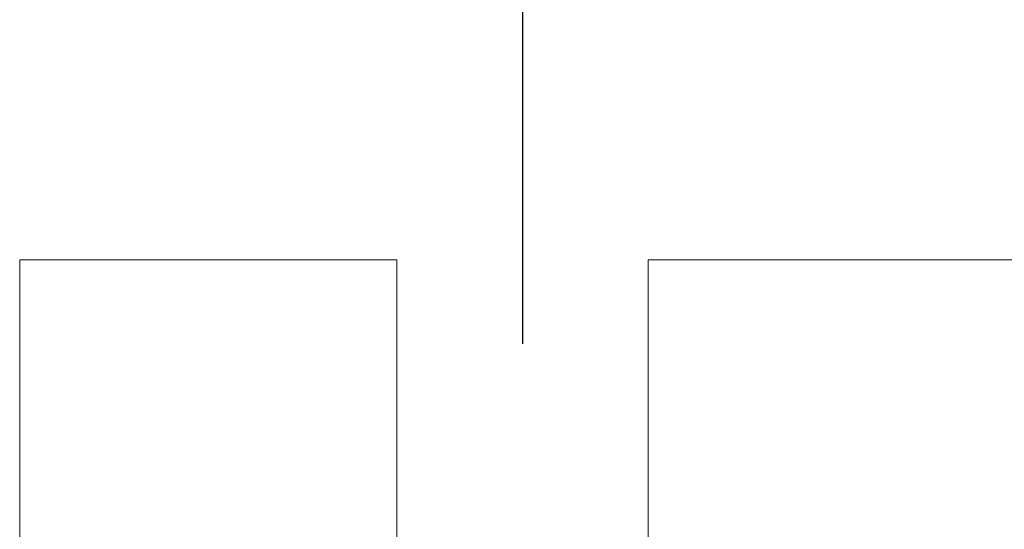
# Model space of a CAD drawing. Header units: centimetres. Extents: x -228435 to 111511, y -89367 to 428125.
# Tile 63 of 216: x -18940 to -14240, y 30115 to 32546. Entities that reach past the tile are written whole.
import ezdxf
from ezdxf.xclip import XClip

# ---------------------------------------------------------------- set-up
doc = ezdxf.new("R2010")
doc.units = ezdxf.units.CM
doc.header["$LTSCALE"] = 50
doc.header["$XCLIPFRAME"] = 0
doc.linetypes.add('DASHDOT2', pattern=[12.7, 6.35, -3.175, 0, -3.175])
doc.linetypes.add('HIDDENX2', pattern=[19.05, 12.7, -6.35])
doc.layers.get('0').update_dxf_attribs({"color": 8})
for name, color, linetype in [('ARCH_INFO_OSIE_IST', 8, 'DASHDOT2'), ('Osie rzutów$0$ARCH_INFO_OSIE_OPISY_IST', 8, 'Continuous'), ('RYSUNKOWE_XREF', 8, 'Continuous')]:
    doc.layers.add(name, color=color, linetype=linetype)
doc.layers.add('ARCH_SUFITY_PODWIESZANE', color=8, linetype='HIDDENX2', lineweight=9)

# ---------------------------------------------------------------- blocks, each defined once
blk = doc.blocks.new('SU Lampy kwadratowe +0')
at = {"layer": 'ARCH_SUFITY_PODWIESZANE', "ltscale": 2.5}
for points in [[(10220, 7640), (10400, 7640), (10400, 7460), (10220, 7460)], [(10520, 7640), (10700, 7640), (10700, 7460), (10520, 7460)]]:
    blk.add_lwpolyline(points, close=True, dxfattribs=at)
blk = doc.blocks.new('Osie rzutów')
at = {"layer": 'ARCH_INFO_OSIE_IST', "ltscale": 10}
blk.add_line((10460, 12510), (10460, 4623.26), dxfattribs=at)
blk = doc.blocks.new('A$C6FDA0163')
at = {"layer": 'RYSUNKOWE_XREF'}
blk.add_blockref('Osie rzutów', (-10460.03, -9819.05, -630), dxfattribs=at)

msp = doc.modelspace()

# ---------------------------------------------------------------- block references
ref = msp.add_blockref('A$C6FDA0163', (-16540, 53190.5, 630), dxfattribs=dict(xscale=10, yscale=10, zscale=10))
XClip(ref).set_block_clipping_path([(-400.031931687, -2219.05), (399.968068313, 380.95)])
at = {"layer": 'ARCH_SUFITY_PODWIESZANE', "ltscale": 2.5, "xscale": 10, "yscale": 10, "zscale": 10}
msp.add_blockref('SU Lampy kwadratowe +0', (-121140, -45000, -5670), dxfattribs=at)
at = {"layer": 'Osie rzutów$0$ARCH_INFO_OSIE_OPISY_IST', "xscale": 10, "yscale": 10, "zscale": 10}
msp.add_blockref('Osie rzutów', (-121140, -45000, 630), dxfattribs=at)

doc.saveas('drawing.dxf')
